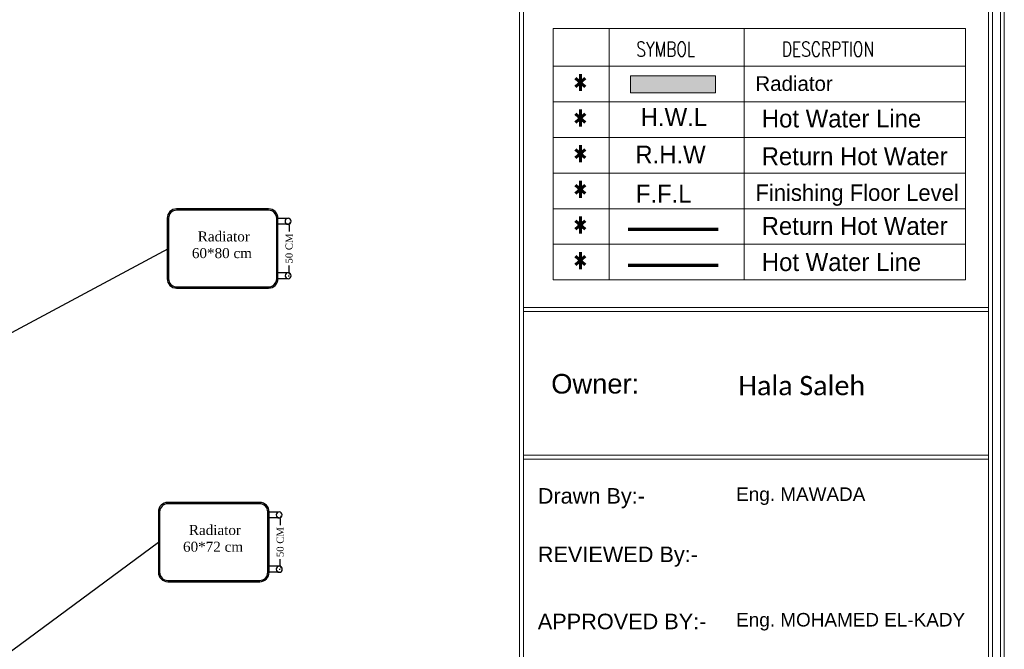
# Model space of a CAD drawing. Header units: metres. Extents: x -710577 to 709766, y -710660 to 709683.
# Tile 67 of 70: x -373 to -360, y -467 to -459. Entities that reach past the tile are written whole.
import ezdxf
from ezdxf.enums import TextEntityAlignment as Align

# ---------------------------------------------------------------- set-up
doc = ezdxf.new("R2010")
doc.units = ezdxf.units.M
doc.header["$LTSCALE"] = 50
doc.header["$MEASUREMENT"] = 0
for name, color, linetype in [('heating', 10, 'Continuous'), ('heating system', 1, 'Continuous'), ('Samrt Heat', 1, 'Continuous'), ('smart heat', 7, 'Continuous')]:
    doc.layers.add(name, color=color, linetype=linetype)
doc.styles.add('AM3', font='times.ttf')
doc.styles.add('ARABY', font='xarb.shx')
doc.styles.add('Century Gothic', font='GOTHIC.TTF')
doc.styles.add('HPB06', font='romans.shx', dxfattribs={"width": 0.7})
doc.styles.get("Standard").update_dxf_attribs({"font": 'arial.ttf'})
doc.dimstyles.new('35', dxfattribs={"dimscale": 0, "dimtxt": 0.09, "dimasz": 0.05, "dimexe": 0, "dimexo": 0, "dimgap": 0, "dimtad": 0, "dimzin": 0, "dimdsep": 46, "dimtxsty": 'AM3', "dimcen": 0, "dimadec": 3, "dimazin": 0, "dimtfac": 1, "dimtofl": 0, "dimtmove": 1, "dimatfit": 3, "dimfxl": 0.18, "dimtfill": 1, "dimtolj": 1, "dimtzin": 0, "dimarcsym": 0})

# ---------------------------------------------------------------- blocks, each defined once
blk = doc.blocks.new('A$C55C45C6C')
at = {"layer": 'heating', "color": 1}
for p, q in [((-0.2158227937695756, 0.5957406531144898), (-0.3727055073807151, 0.5957406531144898)), ((-0.3727055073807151, 0.5025716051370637), (-0.2158227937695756, 0.5025716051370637))]:
    blk.add_line(p, q, dxfattribs=at)
at = {"layer": 'heating', "color": 5}
for p, q in [((-0.3744792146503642, -0.2496371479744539), (-0.2158227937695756, -0.2496371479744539)), ((-0.3744792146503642, -0.34280619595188), (-0.2158227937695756, -0.34280619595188))]:
    blk.add_line(p, q, dxfattribs=at)
at = {"layer": 'heating system', "color": 4, "linetype": 'ByBlock', "lineweight": -2, "ltscale": 0.3}
for points in [[(-0.0690124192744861, 0.7425510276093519), (1.36087907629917, 0.7425510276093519, -0.4142135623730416), (1.50768945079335, 0.5957406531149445), (1.50768945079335, -0.3428061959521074, -0.4142135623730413), (1.36087907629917, -0.489616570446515), (-0.0690124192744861, -0.489616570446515, -0.414213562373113), (-0.2158227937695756, -0.3428061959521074), (-0.2158227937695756, 0.5957406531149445, -0.4142135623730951)], [(-0.0690124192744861, 0.7220758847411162), (1.36087907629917, 0.7220758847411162, -0.4142135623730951), (1.487214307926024, 0.5957406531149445), (1.487214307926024, -0.3428061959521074, -0.4142135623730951), (1.36087907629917, -0.4691414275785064), (-0.0690124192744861, -0.4691414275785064, -0.4142135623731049), (-0.1953476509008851, -0.3428061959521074), (-0.1953476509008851, 0.5957406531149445, -0.4142135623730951)]]:
    blk.add_lwpolyline(points, format="xyb", close=True, dxfattribs=at)
at = {"layer": 'heating system', "color": 1, "linetype": 'ByBlock', "lineweight": -2, "ltscale": 0.3}
blk.add_circle((-0.3727055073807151, 0.5491561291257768), 0.0465845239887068, dxfattribs=at)
at = {"layer": 'heating system', "color": 5, "linetype": 'ByBlock', "lineweight": -2, "ltscale": 0.3}
blk.add_circle((-0.3744792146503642, -0.2962216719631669), 0.0465845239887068, dxfattribs=at)
blk = doc.blocks.new('*D1972')
at = {"layer": 'Samrt Heat', "color": 0, "lineweight": -2, "transparency": 16777216}
for p, q in [((-369.2455766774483, -465.3919135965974), (-369.2455766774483, -465.5062140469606)), ((-369.2455766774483, -465.9842780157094), (-369.2455766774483, -465.8699775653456)), ((-369.2569516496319, -466.0342780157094), (-369.2455766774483, -466.0342780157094))]:
    blk.add_line(p, q, dxfattribs=at)
at = {"layer": 'Samrt Heat', "color": 0, "transparency": 16777216}
for points in [[(-369.2539100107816, -465.3919135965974), (-369.237243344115, -465.3919135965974), (-369.2455766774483, -465.3419135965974)], [(-369.2539100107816, -465.9842780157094), (-369.237243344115, -465.9842780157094), (-369.2455766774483, -466.0342780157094)]]:
    blk.add_solid(points, dxfattribs=at)
at = {"layer": 'Samrt Heat', "color": 0, "transparency": 16777216, "insert": (-369.2455766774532, -465.6880958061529), "char_height": 0.09, "attachment_point": 5, "rotation": 90, "style": 'AM3', "bg_fill": 3, "box_fill_scale": 1.25, "bg_fill_color": 256, "bg_fill_true_color": 13158600, "bg_fill_transparency": 0}
blk.add_mtext('\\A1;50 CM', dxfattribs=at)
blk = doc.blocks.new('*D1971')
at = {"layer": 'Samrt Heat', "color": 0, "lineweight": -2, "transparency": 16777216}
for p, q in [((-369.132561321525, -461.6544078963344), (-369.132561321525, -461.7687083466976)), ((-369.132561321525, -462.2467723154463), (-369.132561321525, -462.1324718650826)), ((-369.1439362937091, -462.2967723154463), (-369.132561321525, -462.2967723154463))]:
    blk.add_line(p, q, dxfattribs=at)
at = {"layer": 'Samrt Heat', "color": 0, "transparency": 16777216}
for points in [[(-369.1408946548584, -461.6544078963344), (-369.1242279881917, -461.6544078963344), (-369.132561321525, -461.6044078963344)], [(-369.1408946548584, -462.2467723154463), (-369.1242279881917, -462.2467723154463), (-369.132561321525, -462.2967723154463)]]:
    blk.add_solid(points, dxfattribs=at)
at = {"layer": 'Samrt Heat', "color": 0, "transparency": 16777216, "insert": (-369.1325613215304, -461.9505901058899), "char_height": 0.09, "attachment_point": 5, "rotation": 90, "style": 'AM3', "bg_fill": 3, "box_fill_scale": 1.25, "bg_fill_color": 256, "bg_fill_true_color": 13158600, "bg_fill_transparency": 0}
blk.add_mtext('\\A1;50 CM', dxfattribs=at)

msp = doc.modelspace()

# ---------------------------------------------------------------- hatches: boundary and pattern name
at = {"lineweight": 0, "ltscale": 1000}
h = msp.add_hatch(color=256, dxfattribs=at)
h.dxf.hatch_style = 1
h.set_gradient(color1=(255, 0, 0), one_color=1, tint=1, name='CYLINDER')
h.paths.add_polyline_path([(-364.7821843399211, -459.9672499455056), (-363.6982191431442, -459.9672499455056), (-363.6982191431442, -459.7504569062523), (-364.7821843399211, -459.7504569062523)])

# ---------------------------------------------------------------- linework, layer by layer
at = {"lineweight": 0}
for p, q in [((-360.5152146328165, -459.150076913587), (-365.7687367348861, -459.150076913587)), ((-365.7687367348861, -459.150076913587), (-365.7687367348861, -462.3503341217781)), ((-365.0525710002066, -459.150076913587), (-365.0525710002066, -462.3503341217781)), ((-363.3326057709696, -459.150076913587), (-363.3326057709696, -462.3503341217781)), ((-360.5152146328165, -459.150076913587), (-360.5152146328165, -462.3503341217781)), ((-360.5152146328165, -459.6298529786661), (-365.7687367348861, -459.6298529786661)), ((-363.6982191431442, -459.7504569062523), (-363.6982191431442, -459.9672499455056)), ((-360.5152146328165, -460.0832666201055), (-365.7687367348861, -460.0832667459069)), ((-360.5152146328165, -460.5366800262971), (-365.7687367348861, -460.5366800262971)), ((-360.5152146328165, -460.9900935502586), (-365.7687367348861, -460.9900935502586)), ((-360.5152146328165, -461.443507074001), (-365.7687367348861, -461.443507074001)), ((-360.5152146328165, -461.8969205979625), (-365.7687367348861, -461.8969205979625)), ((-360.5152146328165, -462.3503341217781), (-365.7687367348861, -462.3503341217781))]:
    msp.add_line(p, q, dxfattribs=at)
at = {"lineweight": 0, "ltscale": 1000}
for p, q in [((-364.7821843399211, -459.7504569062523), (-363.6982191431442, -459.7504569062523)), ((-364.7821843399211, -459.9672499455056), (-364.7821843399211, -459.7504569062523)), ((-363.6982191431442, -459.9672499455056), (-364.7821843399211, -459.9672499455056))]:
    msp.add_line(p, q, dxfattribs=at)
at = {"layer": 'Samrt Heat', "color": 240, "lineweight": 0, "true_color": 0xed1f24}
for p, q in [((-366.19839169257, -479.2198201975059), (-366.19839169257, -454.2898553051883)), ((-366.1478705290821, -479.2198201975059), (-366.1478705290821, -454.2898553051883)), ((-360.2216042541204, -479.2198201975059), (-360.2216042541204, -454.2898553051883)), ((-360.1710830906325, -479.2198201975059), (-360.1710830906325, -454.2898553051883)), ((-360.0700407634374, -479.0682567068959), (-360.0700407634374, -454.4414187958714)), ((-360.0195196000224, -479.0682567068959), (-360.0195196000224, -454.4414187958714)), ((-366.1478705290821, -462.7007643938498), (-360.2216042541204, -462.7007643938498)), ((-366.1478705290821, -462.7521523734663), (-360.2216042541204, -462.7521523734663)), ((-366.1478705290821, -464.5801732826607), (-360.2216042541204, -464.5801732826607)), ((-366.1478705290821, -464.631561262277), (-360.2216042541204, -464.631561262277))]:
    msp.add_line(p, q, dxfattribs=at)
at = {"layer": 'Samrt Heat', "color": 160, "lineweight": 70, "true_color": 0x2856fb}
msp.add_line((-364.8102575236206, -461.7037826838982), (-363.6640228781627, -461.7037826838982), dxfattribs=at)
at = {"layer": 'Samrt Heat', "color": 1, "lineweight": 70, "true_color": 0xf70000}
msp.add_line((-364.8102575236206, -462.163670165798), (-363.6640228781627, -462.163670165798), dxfattribs=at)

# ---------------------------------------------------------------- block references
at = {"layer": 'smart heat', "color": 0, "lineweight": -3, "xscale": -0.8190000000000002, "yscale": 0.8190000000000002, "zscale": 0.8190000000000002}
for p in [(-369.4506347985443, -462.0541667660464), (-369.5636501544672, -465.7916724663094)]:
    msp.add_blockref('A$C55C45C6C', p, dxfattribs=at)

# ---------------------------------------------------------------- texts
at = {"lineweight": 0, "style": 'HPB06', "width": 0.7596524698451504}
for s, height, p in [('SYMBOL', 0.188922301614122, (-364.7092071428, -459.5062691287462)), ('DESCRPTION', 0.188922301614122, (-362.8540331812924, -459.5062691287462)), ('*', 0.377844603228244, (-365.5195418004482, -460.10687260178)), ('*', 0.377844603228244, (-365.5195417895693, -460.5602863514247)), ('*', 0.377844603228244, (-365.5195418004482, -461.013699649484)), ('*', 0.377844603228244, (-365.5195418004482, -461.4671131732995)), ('*', 0.377844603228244, (-365.5195418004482, -461.92052669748)), ('*', 0.377844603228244, (-365.5195417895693, -462.3739404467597))]:
    msp.add_text(s, height=height, dxfattribs=at).set_placement(p)
at = {"lineweight": 0, "ltscale": 0.2, "style": 'Century Gothic'}
for s, height, p in [('H.W.L', 0.2276631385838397, (-364.229360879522, -460.2775342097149)), ('Hot Water Line ', 0.2276631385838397, (-362.0513227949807, -460.2953142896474)), ('R.H.W', 0.2276631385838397, (-364.2727167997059, -460.7542137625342)), ('Return Hot Water', 0.2276631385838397, (-361.9264800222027, -460.7758810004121)), ('F.F.L', 0.2276631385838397, (-364.3594286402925, -461.2525605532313)), ('Finishing Floor Level ', 0.2100812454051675, (-361.8563212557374, -461.2396842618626)), ('Return Hot Water', 0.2276631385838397, (-361.9264800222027, -461.6630832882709)), ('Hot Water Line ', 0.2276631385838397, (-362.0513227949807, -462.1232541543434))]:
    msp.add_text(s, height=height, dxfattribs=at).set_placement(p, align=Align.MIDDLE_CENTER)
at = {"lineweight": 0, "attachment_point": 1, "style": 'ARABY'}
for s, width, gutter_width, insert, char_height in [('{\\fArial|b0|i0|c0|p34;Radiator}', 0.001180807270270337, 0.001024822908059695, (-363.1915240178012, -459.7572777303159), 0.1867774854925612), ('{\\fArial|b0|i0|c0|p34;Owner:}', 0.249036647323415, 0.001024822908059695, (-365.7927141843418, -463.5476020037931), 0.249036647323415), ('{\\fArial|b0|i0|c0|p34;Drawn By:- }', 1.436896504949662, 0.0008137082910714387, (-365.9637667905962, -465.0005677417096), 0.1977348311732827), ('{\\fArial|b0|i0|c0|p34;REVIEWED By:- }', 2.075156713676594, 0.0008137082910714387, (-365.9637667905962, -465.7446966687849), 0.1977348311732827), ('{\\fArial|b0|i0|c0|p34;APPROVED BY:- }', 2.21831816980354, 0.0008137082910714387, (-365.9637667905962, -466.599425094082), 0.1977348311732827)]:
    msp.add_mtext_dynamic_manual_height_columns(s, width=width, gutter_width=gutter_width, heights=[0], dxfattribs=dict(at, insert=insert, char_height=char_height))
at = {"lineweight": 0, "attachment_point": 1}
for s, width, gutter_width, heights, insert, char_height in [('{\\fCalibri|b0|i0|c0|p34;\\PHala Saleh}', 4.566242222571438, 23.4587268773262, [0.8841919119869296], (-363.4089107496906, -463.1638763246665), 0.2452825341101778), ('Eng. MAWADA', 3.209166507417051, 16.48685219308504, [0.6214122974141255], (-363.4361168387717, -464.9913571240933), 0.1723851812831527), ('Eng. MOHAMED EL-KADY', 3.209166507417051, 16.48685219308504, [0.6214122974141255], (-363.4361168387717, -466.5902009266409), 0.1723851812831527)]:
    msp.add_mtext_dynamic_manual_height_columns(s, width=width, gutter_width=gutter_width, heights=heights, dxfattribs=dict(at, insert=insert, char_height=char_height))
at = {"layer": 'smart heat', "color": 0, "linetype": 'ByBlock', "lineweight": -3, "ltscale": 0.3, "char_height": 0.1275127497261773, "width": 1.27836320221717, "attachment_point": 5, "style": 'AM3'}
for s, insert in [('\\A1; Radiator \\P60*80 cm\\P  ', (-369.9884090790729, -462.0101371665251)), ('\\A1; Radiator \\P60*72 cm\\P  ', (-370.1014244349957, -465.7476428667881))]:
    msp.add_mtext(s, dxfattribs=dict(at, insert=insert))

# ---------------------------------------------------------------- leaders
at = {"layer": 'Samrt Heat', "color": 0}
for points in [[(-379.3528462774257, -466.5904949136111), (-370.6686633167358, -461.9505901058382)], [(-377.2206767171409, -470.4338889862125), (-370.7984478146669, -465.6880958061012)]]:
    msp.add_leader(points, dimstyle='35', override={"dimscale": 1}, dxfattribs=at)

# ---------------------------------------------------------------- next in the draw order: dimensions: what is measured, and where the dimension line sits
for base, p1, p2, picture, middle in [((-369.132561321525, -462.2967723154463), (-369.1325613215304, -461.6044078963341), (-369.143936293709, -462.2967723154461), '*D1971', (-369.1325613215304, -461.9505901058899)), ((-369.2455766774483, -466.0342780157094), (-369.2455766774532, -465.3419135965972), (-369.2569516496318, -466.0342780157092), '*D1972', (-369.2455766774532, -465.6880958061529))]:
    dim = msp.add_linear_dim(base=base, p1=p1, p2=p2, angle=90, text='50 CM', dimstyle='35', override={"dimscale": 1}, dxfattribs=at)
    dim.commit()
    dim.dimension.update_dxf_attribs({"geometry": picture, "text_midpoint": middle, "dimtype": 160})

doc.saveas('drawing.dxf')
